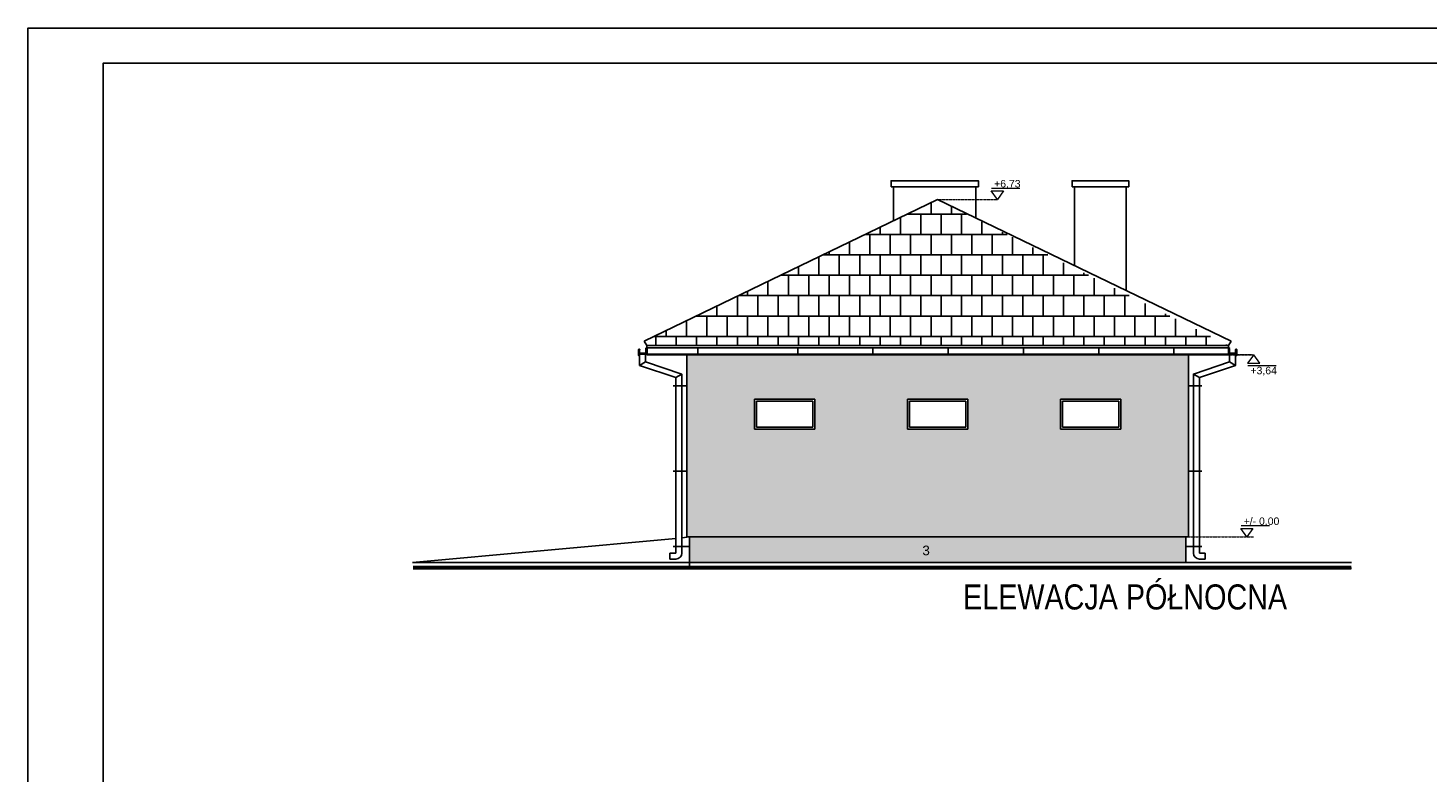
# Model space of a CAD drawing. Header units: millimetres. Extents: x -5941 to 19721, y -9230 to 6433.
# Tile 151 of 204: x 9132 to 11923, y -3552 to -2067. Entities that reach past the tile are written whole.
import ezdxf
from ezdxf.enums import TextEntityAlignment as Align

# ---------------------------------------------------------------- set-up
doc = ezdxf.new("R2010")
doc.units = ezdxf.units.MM
doc.linetypes.add('HIDDEN', pattern=[0.375, 0.25, -0.125])
for name, color, linetype in [('A_cienkL', 30, 'Continuous'), ('A_schody', 3, 'Continuous'), ('A_widok', 3, 'Continuous'), ('elewacja', 7, 'Continuous'), ('O_tabelka', 3, 'Continuous'), ('TABELKA', 1, 'Continuous')]:
    doc.layers.add(name, color=color, linetype=linetype)
doc.layers.add('A_RZĘDNE', color=52, linetype='Continuous', lineweight=15)
doc.layers.add('HATCH', color=8, linetype='Continuous', lineweight=5)
doc.styles.add('ARIAL', font='arial.ttf', dxfattribs={"width": 0.8})
doc.styles.add('dar-styl', font='arial.ttf')
doc.styles.get("Standard").update_dxf_attribs({"font": 'arial.ttf'})
pattern_1 = [(0, (7283.975954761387, -4189.552524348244), (0, 698.5), [508, -190.5]), (90, (7283.975954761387, -4189.552524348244), (-698.5, 4.277078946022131e-14), [508, -190.5])]

# ---------------------------------------------------------------- blocks, each defined once
blk = doc.blocks.new('A_RZĘDNA WYKOŃCZENIA')
at = {"layer": 'A_RZĘDNE'}
blk.add_line((45.08720983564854, 22), (-11.48193684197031, 22), dxfattribs=at)
blk.add_lwpolyline([(-12, 17), (12, 17), (0, 0), (-12, 17)], dxfattribs=at)
at = {"layer": 'A_RZĘDNE', "color": 1, "style": 'dar-styl'}
blk.add_attdef('RZEDNA', text='', height=15, dxfattribs=at).set_placement((-11.48193684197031, 31.5), align=Align.MIDDLE_LEFT)
blk = doc.blocks.new('*U139')
at = {"layer": 'A_RZĘDNE'}
blk.add_line((45.08720983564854, 41), (-11.48193684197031, 41), dxfattribs=at)
blk.add_lwpolyline([(-12, 46), (12, 46), (0, 63), (-12, 46)], dxfattribs=at)
at = {"layer": 'A_RZĘDNE', "color": 1, "style": 'dar-styl'}
blk.add_attdef('RZEDNA', text='', height=15, dxfattribs=at).set_placement((-11.48193684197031, 31.5), align=Align.MIDDLE_LEFT)
blk = doc.blocks.new('*U168')
at = {"layer": 'A_RZĘDNE'}
blk.add_line((45.08720983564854, 22), (-11.48193684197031, 22), dxfattribs=at)
blk.add_lwpolyline([(-12, 17), (12, 17), (0, 0), (-12, 17)], dxfattribs=at)
at = {"layer": 'A_RZĘDNE', "color": 1, "style": 'dar-styl'}
blk.add_attdef('RZEDNA', text='', height=15, dxfattribs=at).set_placement((-11.48193684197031, 31.5), align=Align.MIDDLE_LEFT)

msp = doc.modelspace()

# ---------------------------------------------------------------- hatches: boundary and pattern name
at = {"layer": 'elewacja', "true_color": 0x373f43}
h = msp.add_hatch(dxfattribs=at)
h.set_pattern_fill('AR-B88', color=149, scale=0.2)
h.set_pattern_definition([(0, (0, 0), (0, 40.64), []), (90, (0, 0), (-20.32, 40.64), [40.64, -40.64])])
edge = h.paths.add_edge_path()
edge.add_line((10360.34126336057, -2691.702447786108), (10945.34126479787, -2409.32137790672))
edge.add_line((11530.341264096, -2691.702447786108), (10945.34125235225, -2409.321371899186))
edge.add_line((11525.34126411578, -2700.36270182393), (10365.3412633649, -2700.36270182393))
at = {"layer": 'HATCH', "true_color": 0x555d61}
h = msp.add_hatch(dxfattribs=at)
h.set_pattern_fill('ANGLE', color=251, scale=100)
h.set_pattern_definition(pattern_1)
h.paths.add_polyline_path([(10857.59968018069, -2451.674476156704), (10857.59968018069, -2384.000508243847), (11021.59968018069, -2384.000508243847), (11021.59968018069, -2409.321383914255), (10945.34127724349, -2409.321383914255), (10945.34126479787, -2409.32137790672), (10945.34125235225, -2409.321383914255)])
h = msp.add_hatch(dxfattribs=at)
h.set_pattern_fill('ANGLE', color=251, scale=100)
h.set_pattern_definition(pattern_1)
h.paths.add_polyline_path([(11321.34126410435, -2590.817586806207), (11321.34126410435, -2384.000508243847), (11218.34126410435, -2384.000508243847), (11218.34126410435, -2541.099210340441)])
h = msp.add_hatch(dxfattribs=at)
h.set_pattern_fill('ANGLE', color=251, scale=100)
h.set_pattern_definition(pattern_1)
h.paths.add_polyline_path([(10945.34125235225, -2409.321371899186), (10945.34127510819, -2409.321383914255), (10945.34127724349, -2409.321383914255), (11021.59968018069, -2446.131519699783), (11021.59968018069, -2409.321383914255), (10945.34127724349, -2409.321383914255)])
at = {"layer": 'HATCH', "true_color": 0xf4f8f4}
h = msp.add_hatch(color=7, dxfattribs=at)
h.dxf.hatch_style = 1
h.paths.add_polyline_path([(10445.34125235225, -3082.019979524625), (11445.34126410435, -3082.019979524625), (11445.34126410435, -2718.68320990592), (11321.34126410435, -2718.68320990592), (11310.34126410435, -2718.68320990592), (11190.34126410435, -2718.68320990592), (11005.34126410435, -2718.68320990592), (10885.34125235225, -2718.68320990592), (10700.34125235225, -2718.68320990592), (10580.34125235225, -2718.68320990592), (10445.34125235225, -2718.68320990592)])
h.paths.add_polyline_path([(11190.34126410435, -2807.019979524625), (11190.34126410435, -2867.019979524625), (11310.34126410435, -2867.019979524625), (11310.34126410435, -2807.019979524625)], flags=16)
h.paths.add_polyline_path([(11194.34126410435, -2811.019979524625), (11194.34126410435, -2863.019979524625), (11306.34126410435, -2863.019979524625), (11306.34126410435, -2811.019979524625)], flags=0)
h.paths.add_polyline_path([(10580.34125235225, -2867.019979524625), (10580.34125235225, -2807.019979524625), (10700.34125235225, -2807.019979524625), (10700.34125235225, -2867.019979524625)], flags=16)
h.paths.add_polyline_path([(10584.34125235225, -2811.019979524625), (10584.34125235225, -2863.019979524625), (10696.34125235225, -2863.019979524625), (10696.34125235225, -2811.019979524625)], flags=0)
h.paths.add_polyline_path([(10885.34125235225, -2807.019979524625), (10885.34125235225, -2867.019979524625), (11005.34126410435, -2867.019979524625), (11005.34126410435, -2807.019979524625)], flags=16)
h.paths.add_polyline_path([(10889.34125235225, -2811.019979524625), (10889.34125235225, -2863.019979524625), (11001.34126410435, -2863.019979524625), (11001.34126410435, -2811.019979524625)], flags=0)
at = {"layer": 'HATCH', "true_color": 0x373f43}
h = msp.add_hatch(dxfattribs=at)
h.set_pattern_fill('AR-CONC', color=149, scale=0.05)
h.set_pattern_definition([(50, (10137.86610005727, -4441.93757512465), (9.109233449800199, -0.7969542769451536), [0.9525000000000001, -10.4775]), (355, (10137.86610005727, -4441.93757512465), (-1.762141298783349, 9.552832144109), [0.762, -8.382]), (100.451, (10138.62520005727, -4442.00398762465), (7.347125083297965, 8.755834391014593), [0.8095000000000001, -8.9045]), (46.1842, (10137.86610005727, -4439.39757512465), (13.5539520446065, -2.102116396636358), [1.42875, -15.71625]), (96.6356, (10138.99559505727, -4439.57275012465), (11.87021172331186, 12.37127779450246), [1.21425, -13.35675]), (351.1840000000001, (10137.86610005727, -4439.39757512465), (11.87023029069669, 12.3712558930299), [1.143, -12.573]), (21, (10139.13610005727, -4440.03257512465), (7.580743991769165, -5.113275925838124), [0.9525000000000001, -10.4775]), (326, (10139.13610005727, -4440.03257512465), (3.090101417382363, 9.209398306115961), [0.762, -8.382]), (71.4514, (10139.76782505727, -4440.45868012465), (10.67082453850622, 4.096142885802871), [0.8095000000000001, -8.9045]), (37.50000000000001, (10137.86610005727, -4441.93757512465), (0.1544301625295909, 4.227751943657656), [0, -8.2804, 0, -8.509, 0, -8.41375]), (7.499999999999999, (10137.86610005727, -4441.93757512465), (3.340983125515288, 5.009028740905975), [0, -4.851400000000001, 0, -8.0899, 0, -3.20675]), (-32.5, (10135.03400005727, -4441.93757512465), (6.77952975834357, -0.2864371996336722), [0, -3.175, 0, -9.906, 0, -13.1445]), (-42.5, (10133.76400005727, -4441.93757512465), (7.406459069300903, 1.271324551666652), [0, -4.1275, 0, -6.578600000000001, 0, -9.3345])])
h.paths.add_polyline_path([(11440.34126410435, -3132.955410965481), (11440.34126410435, -3082.019979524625), (10450.34125235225, -3082.019979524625), (10450.34125235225, -3100.787353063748), (10450.34125235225, -3132.955410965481)])

# ---------------------------------------------------------------- linework, layer by layer
for points in [[(9131.808072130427, -5037.467266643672), (13330.05324702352, -5037.467266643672), (13330.05324702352, -2067.467266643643), (9131.808072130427, -2067.467266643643)], [(9281.808072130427, -4967.467266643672), (13260.05324702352, -4967.467266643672), (13260.05324702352, -2137.467266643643), (9281.808072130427, -2137.467266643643)]]:
    msp.add_lwpolyline(points, close=True)
at = {"layer": 'A_cienkL'}
for p, q in [((10362.83324282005, -2706.082873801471, -2.270136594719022e-07), (10365.34126334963, -2703.964407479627)), ((10362.83324282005, -2706.082873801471, -2.270136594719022e-07), (10363.02549462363, -2706.420033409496, -1.999972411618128e-07)), ((10362.83324282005, -2706.082873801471, -2.270136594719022e-07), (10363.02549462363, -2706.420033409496, -1.999972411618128e-07)), ((10363.02549462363, -2706.420033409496, -1.999972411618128e-07), (10363.58905091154, -2706.798070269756, -1.862101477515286e-07)), ((10363.02549462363, -2706.420033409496, -1.999972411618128e-07), (10363.58905091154, -2706.798070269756, -1.862101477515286e-07)), ((10364.96494423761, -2706.504871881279, 2.161652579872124e-07), (10363.715068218, -2706.504871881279, 2.161652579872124e-07)), ((10363.715068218, -2714.751465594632, 2.161652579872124e-07), (10363.715068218, -2706.504871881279, 2.161652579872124e-07)), ((10364.16494423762, -2714.751465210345, 2.161652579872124e-07), (10364.16494423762, -2706.504871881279, 2.161652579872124e-07)), ((10364.42494423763, -2706.504871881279, 2.161652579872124e-07), (10364.42494423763, -2716.751465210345, 2.161652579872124e-07)), ((10364.84494423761, -2706.504871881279, 2.161652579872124e-07), (10364.84494423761, -2706.897765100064, 2.161652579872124e-07)), ((10364.84494423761, -2706.897765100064, 2.161652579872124e-07), (10364.84494423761, -2707.604871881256, 2.161652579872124e-07)), ((10364.96494423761, -2706.897765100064, 2.161652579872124e-07), (10364.96494423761, -2706.504871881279, 2.161652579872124e-07)), ((10364.96494423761, -2707.604871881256, 2.161652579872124e-07), (10364.96494423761, -2706.897765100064, 2.161652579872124e-07)), ((10366.41649625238, -2717.68320990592), (10366.41649625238, -2704.969169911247)), ((11525.34126410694, -2704.969169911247), (10366.41649625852, -2704.969169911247)), ((10467.41476295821, -2717.68320990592, -2.161652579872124e-07), (10467.41476295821, -2704.969169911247, -2.161652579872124e-07)), ((10666.41649625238, -2717.68320990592), (10666.41649625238, -2704.969169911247)), ((10816.41649625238, -2717.68320990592), (10816.41649625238, -2704.969169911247)), ((10966.41649625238, -2717.68320990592), (10966.41649625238, -2704.969169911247)), ((11116.41649625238, -2717.68320990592), (11116.41649625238, -2704.969169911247)), ((11266.41649625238, -2717.68320990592), (11266.41649625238, -2704.969169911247)), ((11416.41649625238, -2717.68320990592), (11416.41649625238, -2704.969169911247)), ((11527.84928463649, -2706.214618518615, -2.270136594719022e-07), (11525.34126410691, -2704.096152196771)), ((11525.71758321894, -2706.636616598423, 2.161652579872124e-07), (11526.96745923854, -2706.636616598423, 2.161652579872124e-07)), ((11525.71758321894, -2707.029509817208, 2.161652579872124e-07), (11525.71758321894, -2706.636616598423, 2.161652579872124e-07)), ((11525.71758321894, -2707.7366165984, 2.161652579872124e-07), (11525.71758321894, -2707.029509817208, 2.161652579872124e-07)), ((11525.83758321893, -2706.636616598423, 2.161652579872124e-07), (11525.83758321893, -2707.029509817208, 2.161652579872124e-07)), ((11525.83758321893, -2707.029509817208, 2.161652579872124e-07), (11525.83758321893, -2707.7366165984, 2.161652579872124e-07)), ((11526.25758321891, -2706.636616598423, 2.161652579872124e-07), (11526.25758321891, -2716.883209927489, 2.161652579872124e-07)), ((11526.51758321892, -2714.883209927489, 2.161652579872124e-07), (11526.51758321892, -2706.636616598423, 2.161652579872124e-07)), ((11526.96745923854, -2714.883210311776, 2.161652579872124e-07), (11526.96745923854, -2706.636616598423, 2.161652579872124e-07)), ((11527.65703283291, -2706.55177812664, -1.999972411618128e-07), (11527.093476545, -2706.929814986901, -1.862101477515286e-07)), ((11527.65703283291, -2706.55177812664, -1.999972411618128e-07), (11527.093476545, -2706.929814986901, -1.862101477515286e-07)), ((11527.84928463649, -2706.214618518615, -2.270136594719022e-07), (11527.65703283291, -2706.55177812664, -1.999972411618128e-07)), ((11527.84928463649, -2706.214618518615, -2.270136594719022e-07), (11527.65703283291, -2706.55177812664, -1.999972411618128e-07)), ((10349.13514046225, -2708.50494450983, 2.161652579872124e-07), (10349.13514046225, -2720.154426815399, 2.161652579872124e-07)), ((10349.21501648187, -2714.551465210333, 2.161652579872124e-07), (10349.21501648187, -2711.295025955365, 2.161652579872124e-07)), ((10349.29565100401, -2708.474299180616, 2.161652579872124e-07), (10349.29514046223, -2708.50494450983, 2.161652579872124e-07)), ((10349.29514046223, -2708.50494450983, 2.161652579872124e-07), (10349.29514046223, -2708.696367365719, 2.161652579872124e-07)), ((10349.29514046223, -2708.596367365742, 2.161652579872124e-07), (10349.29514046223, -2708.742813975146, 2.161652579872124e-07)), ((10349.29514046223, -2708.742813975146, 2.161652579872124e-07), (10349.41514046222, -2708.742813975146, 2.161652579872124e-07)), ((10349.29726584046, -2708.442445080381, 2.161652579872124e-07), (10349.29565100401, -2708.474299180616, 2.161652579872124e-07)), ((10349.3000877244, -2708.409663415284, 2.161652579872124e-07), (10349.29726584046, -2708.442445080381, 2.161652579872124e-07)), ((10349.30418842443, -2708.376234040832, 2.161652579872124e-07), (10349.3000877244, -2708.409663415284, 2.161652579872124e-07)), ((10349.309599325, -2708.342478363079, 2.161652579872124e-07), (10349.30418842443, -2708.376234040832, 2.161652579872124e-07)), ((10349.31630320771, -2708.308751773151, 2.161652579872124e-07), (10349.309599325, -2708.342478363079, 2.161652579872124e-07)), ((10349.32423258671, -2708.275416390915, 2.161652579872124e-07), (10349.31630320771, -2708.308751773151, 2.161652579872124e-07)), ((10349.33327449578, -2708.242813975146, 2.161652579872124e-07), (10349.32423258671, -2708.275416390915, 2.161652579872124e-07)), ((10349.41514046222, -2708.50494450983, 2.161652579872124e-07), (10349.41573278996, -2708.47416507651, 2.161652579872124e-07)), ((10349.41514046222, -2708.596367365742, 2.161652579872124e-07), (10349.41514046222, -2708.50494450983, 2.161652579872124e-07)), ((10349.41514046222, -2708.742813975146, 2.161652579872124e-07), (10349.41514046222, -2708.596367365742, 2.161652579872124e-07)), ((10349.41573278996, -2708.47416507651, 2.161652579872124e-07), (10349.41760569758, -2708.442188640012, 2.161652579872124e-07)), ((10349.41760569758, -2708.442188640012, 2.161652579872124e-07), (10349.42087719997, -2708.409310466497, 2.161652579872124e-07)), ((10349.42087719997, -2708.409310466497, 2.161652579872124e-07), (10349.42562970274, -2708.375821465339, 2.161652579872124e-07)), ((10349.42562970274, -2708.375821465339, 2.161652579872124e-07), (10349.43189879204, -2708.342056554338, 2.161652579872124e-07)), ((10349.43189879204, -2708.342056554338, 2.161652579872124e-07), (10349.43966307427, -2708.308387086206, 2.161652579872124e-07)), ((10349.43966307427, -2708.308387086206, 2.161652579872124e-07), (10349.44884249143, -2708.27518937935, 2.161652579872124e-07)), ((10349.44884249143, -2708.27518937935, 2.161652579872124e-07), (10349.4593047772, -2708.242813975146, 2.161652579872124e-07)), ((10349.50790970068, -2710.587919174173, 2.161652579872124e-07), (10350.7650549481, -2709.330773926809, 2.161652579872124e-07)), ((10349.52286523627, -2720.20405676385, 2.161652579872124e-07), (10350.17816897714, -2717.686277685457, 2.161652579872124e-07)), ((10350.27494484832, -2717.611465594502, 2.161652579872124e-07), (10352.39474326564, -2717.611465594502, 2.161652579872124e-07)), ((10350.7650549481, -2709.330773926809, 2.161652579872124e-07), (10350.76494260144, -2714.751437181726, 2.161652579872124e-07)), ((10351.21512447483, -2708.880704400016, 2.161652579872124e-07), (10350.7650549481, -2709.330773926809, 2.161652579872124e-07)), ((10351.01507879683, -2709.080750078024, 2.161652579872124e-07), (10351.01507897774, -2708.514862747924, 2.161652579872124e-07)), ((10351.13506261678, -2708.960766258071, 2.161652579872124e-07), (10351.02668987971, -2709.069138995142, 2.161652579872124e-07)), ((10351.13506975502, -2708.516350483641, 2.161652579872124e-07), (10351.13506261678, -2708.960766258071, 2.161652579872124e-07)), ((10351.21073067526, -2740.018823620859, 2.161652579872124e-07), (10363.21073067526, -2733.090620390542, 2.161652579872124e-07)), ((10351.21512447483, -2708.880704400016, 2.161652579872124e-07), (10351.21502309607, -2714.751449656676, 2.161652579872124e-07)), ((10351.29289346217, -2708.75828687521, 2.161652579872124e-07), (10351.29289346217, -2708.435313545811, 2.161652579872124e-07)), ((10351.98531394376, -2716.926467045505, 2.161652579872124e-07), (10351.93531394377, -2717.0130695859, 2.161652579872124e-07)), ((10351.95361521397, -2717.081370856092, 2.161652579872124e-07), (10352.44463743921, -2717.364862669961, 2.161652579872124e-07)), ((10351.95372104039, -2717.081371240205, 2.161652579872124e-07), (10352.44474326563, -2717.364863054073, 2.161652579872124e-07)), ((10352.93579171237, -2717.417490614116, 2.161652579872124e-07), (10352.05361521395, -2716.908165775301, 2.161652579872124e-07)), ((10352.1349426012, -2716.12146521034, 2.161652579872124e-07), (10362.79494423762, -2716.12146521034, 2.161652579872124e-07)), ((10352.13502309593, -2715.671465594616, 2.161652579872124e-07), (10362.79506821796, -2715.671465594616, 2.161652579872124e-07)), ((10352.39463743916, -2717.551465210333, 2.161652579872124e-07), (10352.21501648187, -2717.551465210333, 2.161652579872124e-07)), ((10352.21512230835, -2717.551465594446, 2.161652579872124e-07), (10352.39474326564, -2717.551465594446, 2.161652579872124e-07)), ((10363.21073067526, -2717.551465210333, 2.161652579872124e-07), (10353.43579171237, -2717.551465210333, 2.161652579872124e-07)), ((10363.21073067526, -2717.551465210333, 2.161652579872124e-07), (10363.21073067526, -2733.090620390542, 2.161652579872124e-07)), ((10363.21073067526, -2733.090620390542, 2.161652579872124e-07), (10435.34126334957, -2757.414694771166, 2.161652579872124e-07)), ((10364.59494423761, -2716.581465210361, 2.161652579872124e-07), (10363.91783745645, -2717.258571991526, 2.161652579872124e-07)), ((10364.59494423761, -2716.581465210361, 2.161652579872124e-07), (10364.77172093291, -2716.404688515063, 2.161652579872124e-07)), ((10364.77172093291, -2716.404688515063, 2.161652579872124e-07), (10364.84494423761, -2716.331465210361, 2.161652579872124e-07)), ((10364.84494423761, -2715.331465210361, 2.161652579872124e-07), (10364.84494423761, -2707.604871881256, 2.161652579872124e-07)), ((10364.84494423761, -2715.331465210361, 2.161652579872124e-07), (10364.84494423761, -2716.038571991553, 2.161652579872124e-07)), ((10364.96494423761, -2715.331465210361, 2.161652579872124e-07), (10364.84494423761, -2715.331465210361, 2.161652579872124e-07)), ((10364.84494423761, -2716.038571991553, 2.161652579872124e-07), (10364.84494423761, -2716.331465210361, 2.161652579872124e-07)), ((10364.84494423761, -2716.331465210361, 2.161652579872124e-07), (10364.96494423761, -2716.331465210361, 2.161652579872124e-07)), ((10364.96494423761, -2716.038571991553, 2.161652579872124e-07), (10364.96494423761, -2715.331465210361, 2.161652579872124e-07)), ((10364.96494423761, -2716.331465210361, 2.161652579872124e-07), (10364.96494423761, -2716.038571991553, 2.161652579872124e-07)), ((11525.34126410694, -2717.68320990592), (10366.41649625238, -2717.68320990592)), ((11525.71758321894, -2716.170316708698, 2.161652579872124e-07), (11525.71758321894, -2715.463209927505, 2.161652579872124e-07)), ((11525.71758321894, -2715.463209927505, 2.161652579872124e-07), (11525.83758321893, -2715.463209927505, 2.161652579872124e-07)), ((11525.71758321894, -2716.463209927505, 2.161652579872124e-07), (11525.71758321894, -2716.170316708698, 2.161652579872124e-07)), ((11525.83758321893, -2716.463209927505, 2.161652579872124e-07), (11525.71758321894, -2716.463209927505, 2.161652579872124e-07)), ((11525.83758321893, -2715.463209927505, 2.161652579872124e-07), (11525.83758321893, -2707.7366165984, 2.161652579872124e-07)), ((11525.83758321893, -2715.463209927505, 2.161652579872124e-07), (11525.83758321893, -2716.170316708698, 2.161652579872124e-07)), ((11525.83758321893, -2716.170316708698, 2.161652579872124e-07), (11525.83758321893, -2716.463209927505, 2.161652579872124e-07)), ((11525.91080652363, -2716.536433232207, 2.161652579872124e-07), (11525.83758321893, -2716.463209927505, 2.161652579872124e-07)), ((11526.08758321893, -2716.713209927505, 2.161652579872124e-07), (11525.91080652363, -2716.536433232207, 2.161652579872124e-07)), ((11526.08758321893, -2716.713209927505, 2.161652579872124e-07), (11526.76469000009, -2717.39031670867, 2.161652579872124e-07)), ((11527.47179678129, -2717.683209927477, 2.161652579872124e-07), (11537.24673574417, -2717.683209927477, 2.161652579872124e-07)), ((11539.47179678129, -2740.018823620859, 2.161652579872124e-07), (11527.47179678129, -2733.090620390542, 2.161652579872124e-07)), ((11538.54750436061, -2715.80321031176, 2.161652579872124e-07), (11527.88745923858, -2715.80321031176, 2.161652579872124e-07)), ((11538.54758485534, -2716.253209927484, 2.161652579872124e-07), (11527.88758321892, -2716.253209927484, 2.161652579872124e-07)), ((11541.54738699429, -2717.68320990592), (11537.24673574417, -2717.68320990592)), ((11537.74673574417, -2717.54923533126, 2.161652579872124e-07), (11538.62891224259, -2717.039910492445, 2.161652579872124e-07)), ((11538.72880641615, -2717.213115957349, 2.161652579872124e-07), (11538.23778419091, -2717.496607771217, 2.161652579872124e-07)), ((11538.72891224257, -2717.213115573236, 2.161652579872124e-07), (11538.23789001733, -2717.496607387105, 2.161652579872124e-07)), ((11538.4674051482, -2717.68321031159, 2.161652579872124e-07), (11538.2877841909, -2717.68321031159, 2.161652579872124e-07)), ((11540.40758260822, -2717.743210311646, 2.161652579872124e-07), (11538.2877841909, -2717.743210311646, 2.161652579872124e-07)), ((11538.28789001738, -2717.683209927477, 2.161652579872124e-07), (11538.46751097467, -2717.683209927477, 2.161652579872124e-07)), ((11538.69721351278, -2717.058211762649, 2.161652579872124e-07), (11538.74721351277, -2717.144814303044, 2.161652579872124e-07)), ((11539.38963399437, -2708.890031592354, 2.161652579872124e-07), (11539.38963399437, -2708.567058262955, 2.161652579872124e-07)), ((11539.46740298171, -2709.01244911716, 2.161652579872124e-07), (11539.91747250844, -2709.462518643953, 2.161652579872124e-07)), ((11539.46740298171, -2709.01244911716, 2.161652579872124e-07), (11539.46750436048, -2714.88319437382, 2.161652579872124e-07)), ((11539.54745770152, -2708.648095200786, 2.161652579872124e-07), (11539.54746483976, -2709.092510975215, 2.161652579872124e-07)), ((11539.54746483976, -2709.092510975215, 2.161652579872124e-07), (11539.65583757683, -2709.200883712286, 2.161652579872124e-07)), ((11539.66744865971, -2709.212494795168, 2.161652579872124e-07), (11539.66744847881, -2708.646607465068, 2.161652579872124e-07)), ((11541.17461775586, -2710.719663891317, 2.161652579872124e-07), (11539.91747250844, -2709.462518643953, 2.161652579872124e-07)), ((11539.91747250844, -2709.462518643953, 2.161652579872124e-07), (11539.91758485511, -2714.883181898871, 2.161652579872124e-07)), ((11541.15966222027, -2720.335801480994, 2.161652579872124e-07), (11540.5043584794, -2717.818022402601, 2.161652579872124e-07)), ((11541.23368496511, -2708.406934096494, 2.161652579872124e-07), (11541.22322267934, -2708.37455869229, 2.161652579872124e-07)), ((11541.24286438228, -2708.44013180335, 2.161652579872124e-07), (11541.23368496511, -2708.406934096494, 2.161652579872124e-07)), ((11541.2506286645, -2708.473801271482, 2.161652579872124e-07), (11541.24286438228, -2708.44013180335, 2.161652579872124e-07)), ((11541.2568977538, -2708.507566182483, 2.161652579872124e-07), (11541.2506286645, -2708.473801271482, 2.161652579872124e-07)), ((11541.26165025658, -2708.541055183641, 2.161652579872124e-07), (11541.2568977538, -2708.507566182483, 2.161652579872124e-07)), ((11541.26492175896, -2708.573933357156, 2.161652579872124e-07), (11541.26165025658, -2708.541055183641, 2.161652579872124e-07)), ((11541.26679466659, -2708.605909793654, 2.161652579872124e-07), (11541.26492175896, -2708.573933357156, 2.161652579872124e-07)), ((11541.26738699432, -2708.636689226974, 2.161652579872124e-07), (11541.26679466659, -2708.605909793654, 2.161652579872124e-07)), ((11541.26738699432, -2708.728112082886, 2.161652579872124e-07), (11541.26738699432, -2708.636689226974, 2.161652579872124e-07)), ((11541.26738699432, -2708.87455869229, 2.161652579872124e-07), (11541.26738699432, -2708.728112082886, 2.161652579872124e-07)), ((11541.38738699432, -2708.87455869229, 2.161652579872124e-07), (11541.26738699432, -2708.87455869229, 2.161652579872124e-07)), ((11541.34925296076, -2708.37455869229, 2.161652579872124e-07), (11541.35829486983, -2708.407161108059, 2.161652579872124e-07)), ((11541.35829486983, -2708.407161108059, 2.161652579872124e-07), (11541.36622424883, -2708.440496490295, 2.161652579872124e-07)), ((11541.36622424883, -2708.440496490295, 2.161652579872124e-07), (11541.37292813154, -2708.474223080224, 2.161652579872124e-07)), ((11541.37292813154, -2708.474223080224, 2.161652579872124e-07), (11541.37833903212, -2708.507978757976, 2.161652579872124e-07)), ((11541.37833903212, -2708.507978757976, 2.161652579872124e-07), (11541.38243973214, -2708.541408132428, 2.161652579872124e-07)), ((11541.38243973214, -2708.541408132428, 2.161652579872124e-07), (11541.38526161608, -2708.574189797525, 2.161652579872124e-07)), ((11541.38526161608, -2708.574189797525, 2.161652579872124e-07), (11541.38687645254, -2708.60604389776, 2.161652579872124e-07)), ((11541.38687645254, -2708.60604389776, 2.161652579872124e-07), (11541.38738699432, -2708.636689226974, 2.161652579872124e-07)), ((11541.38738699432, -2708.636689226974, 2.161652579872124e-07), (11541.38738699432, -2708.828112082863, 2.161652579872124e-07)), ((11541.38738699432, -2708.728112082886, 2.161652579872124e-07), (11541.38738699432, -2708.87455869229, 2.161652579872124e-07)), ((11541.46751097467, -2714.683209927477, 2.161652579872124e-07), (11541.46751097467, -2711.426770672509, 2.161652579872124e-07)), ((11541.54738699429, -2708.636689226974, 2.161652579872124e-07), (11541.54738699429, -2720.286171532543, 2.161652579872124e-07)), ((10435.34126334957, -2757.414694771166, 2.161652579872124e-07), (10423.34126334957, -2764.342898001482, 2.161652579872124e-07)), ((10435.34126334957, -2757.414694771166, 2.161652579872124e-07), (10435.34126334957, -3114.019979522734, 2.161652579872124e-07)), ((11455.34126410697, -2757.414694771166, 2.161652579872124e-07), (11467.34126410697, -2764.342898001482, 2.161652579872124e-07)), ((10418.34126334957, -2780.787353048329, 2.161652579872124e-07), (10445.34126332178, -2780.787353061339)), ((11472.34126410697, -2780.787353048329, 2.161652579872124e-07), (11445.34126413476, -2780.787353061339)), ((10418.34126334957, -2950.787353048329, 2.161652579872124e-07), (10445.34126332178, -2950.787353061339)), ((11472.34126410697, -2950.787353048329, 2.161652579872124e-07), (11445.34126413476, -2950.787353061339)), ((10411.29517250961, -3114.019979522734, 2.161652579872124e-07), (10411.29517250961, -3126.019979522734, 2.161652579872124e-07)), ((10423.34126334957, -3126.019979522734, 2.161652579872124e-07), (10411.29517250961, -3126.019979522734, 2.161652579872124e-07)), ((10418.34126334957, -3100.787353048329, 2.161652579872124e-07), (10450.34125235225, -3100.787353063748, -4.003051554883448e-08)), ((10435.34126334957, -3111.553636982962, 2.161652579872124e-07), (10435.34126334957, -3112.967219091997, 2.161652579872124e-07)), ((11472.34126410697, -3100.787353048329, 2.161652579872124e-07), (11440.34126414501, -3100.787353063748, -4.003060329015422e-08)), ((11467.34126410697, -3114.019979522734, 2.161652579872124e-07), (11478.91185341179, -3114.019979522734, 2.161652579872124e-07)), ((11467.34126410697, -3126.019979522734, 2.161652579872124e-07), (11478.91185341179, -3126.019979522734, 2.161652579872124e-07)), ((11478.91185341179, -3114.019979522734, 2.161652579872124e-07), (11478.91185341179, -3126.019979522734, 2.161652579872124e-07))]:
    msp.add_line(p, q, dxfattribs=at)
at = {"layer": 'A_cienkL', "elevation": 2.161652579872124e-07}
for points in [[(10351.21073067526, -2717.378373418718), (10351.21073067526, -2740.018823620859), (10423.34126334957, -2764.342898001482), (10423.34126334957, -3114.019979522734), (10411.29517250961, -3114.019979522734)], [(11527.47179678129, -2717.683209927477), (11527.47179678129, -2733.090620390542), (11455.34126410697, -2757.414694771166), (11455.34126410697, -3114.019979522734)], [(11539.47179678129, -2717.68320992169), (11539.47179678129, -2740.018823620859), (11467.34126410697, -2764.342898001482), (11467.34126410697, -3114.019979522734)], [(11539.47179678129, -2717.683209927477), (11539.47179678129, -2717.743210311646)]]:
    msp.add_lwpolyline(points, dxfattribs=at)
at = {"layer": 'A_cienkL'}
for centre, radius, start, end in [((10350.21514046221, -2708.50494450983, 2.161652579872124e-07), 1.079999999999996, 3.696601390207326, 180), ((10349.33217924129, -2720.154426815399, 2.161652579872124e-07), 0.1970387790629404, 180, 345.4112650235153), ((10350.21501648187, -2711.295025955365, 2.161652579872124e-07), 1.000000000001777, 134.9999999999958, 179.9999975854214), ((10352.21501648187, -2714.551465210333, 2.161652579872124e-07), 2.999999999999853, 179.9999987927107, 270), ((10350.21514046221, -2708.50494450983, 2.161652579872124e-07), 0.9200000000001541, 359.9999942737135, 163.4456646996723), ((10350.21514046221, -2708.50494450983, 2.161652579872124e-07), 0.7999999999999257, 0, 160.872999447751), ((10350.27494484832, -2717.711465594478, 2.161652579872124e-07), 0.1000000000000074, 90, 165.4112650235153), ((10352.1349426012, -2714.751465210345, 2.161652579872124e-07), 1.369999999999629, 179.9988277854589, 270), ((10350.21514046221, -2708.604944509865, 2.161652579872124e-07), 0.7999999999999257, 359.2896403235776, 0), ((10350.21514046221, -2708.604944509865, 2.161652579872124e-07), 0.9200000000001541, 359.2896403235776, 359.9999942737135), ((10352.13502309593, -2714.751465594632, 2.161652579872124e-07), 0.919999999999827, 179.9990074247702, 270), ((10351.978615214, -2717.038069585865, 2.161652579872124e-07), 0.04999999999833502, 149.9999999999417, 180), ((10351.978615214, -2717.038069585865, 2.161652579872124e-07), 0.04999999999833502, 180, 239.9999999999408), ((10352.02861521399, -2716.951467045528, 2.161652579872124e-07), 0.05000000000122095, 60.00000000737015, 149.9999999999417), ((10352.39463743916, -2717.451465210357, 2.161652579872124e-07), 0.09999999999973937, 270, 359.999992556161), ((10352.39463743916, -2717.451465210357, 2.161652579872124e-07), 0.09999999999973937, 359.999992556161, 59.99999999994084), ((10353.43579171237, -2716.551465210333, 2.161652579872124e-07), 0.9999999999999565, 239.9999999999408, 270), ((10362.79494423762, -2714.751465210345, 2.161652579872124e-07), 1.369999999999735, 270, 3.818636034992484e-06), ((10362.79506821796, -2714.751465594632, 2.161652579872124e-07), 0.9200000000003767, 270, 359.9999956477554), ((10363.21073067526, -2716.551465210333, 2.161652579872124e-07), 1, 270, 314.9999999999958), ((11527.88758321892, -2714.883209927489, 2.161652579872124e-07), 1.369999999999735, 179.999996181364, 270), ((11527.47179678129, -2716.683209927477, 2.161652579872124e-07), 1, 225.0000000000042, 270), ((11527.88745923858, -2714.883210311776, 2.161652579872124e-07), 0.9200000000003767, 180.0000043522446, 270), ((11537.24673574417, -2716.683209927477, 2.161652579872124e-07), 0.9999999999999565, 270, 300.0000000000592), ((11538.28789001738, -2717.583209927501, 2.161652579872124e-07), 0.09999999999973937, 120.0000000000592, 180.000007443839), ((11538.28789001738, -2717.583209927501, 2.161652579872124e-07), 0.09999999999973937, 180.000007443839, 270), ((11538.46751097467, -2714.683209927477, 2.161652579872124e-07), 2.999999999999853, 270, 1.207289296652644e-06), ((11538.54750436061, -2714.883210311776, 2.161652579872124e-07), 0.919999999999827, 270, 0.0009925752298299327), ((11538.54758485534, -2714.883209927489, 2.161652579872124e-07), 1.369999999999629, 270, 0.001172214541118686), ((11538.65391224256, -2717.083211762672, 2.161652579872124e-07), 0.05000000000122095, 30.00000000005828, 119.9999999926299), ((11538.70391224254, -2717.169814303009, 2.161652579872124e-07), 0.04999999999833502, 300.0000000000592, 0), ((11538.70391224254, -2717.169814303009, 2.161652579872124e-07), 0.04999999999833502, 0, 30.00000000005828), ((11540.46738699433, -2708.636689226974, 2.161652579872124e-07), 1.079999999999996, 0, 176.3033986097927), ((11540.46738699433, -2708.636689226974, 2.161652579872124e-07), 0.9200000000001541, 16.55433530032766, 180.0000057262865), ((11540.46738699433, -2708.736689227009, 2.161652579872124e-07), 0.9200000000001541, 180.0000057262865, 180.7103596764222), ((11540.46738699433, -2708.636689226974, 2.161652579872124e-07), 0.7999999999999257, 19.12700055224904, 180), ((11540.46738699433, -2708.736689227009, 2.161652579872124e-07), 0.7999999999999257, 180, 180.7103596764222), ((11540.40758260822, -2717.843210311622, 2.161652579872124e-07), 0.1000000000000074, 14.58873497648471, 90), ((11541.35034821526, -2720.286171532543, 2.161652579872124e-07), 0.1970387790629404, 194.5887349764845, 0), ((11540.46751097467, -2711.426770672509, 2.161652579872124e-07), 1.000000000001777, 2.41457859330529e-06, 45.00000000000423), ((10423.34126334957, -3114.019979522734, 2.161652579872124e-07), 12, 270, 0), ((11467.34126410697, -3114.019979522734, 2.161652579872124e-07), 12, 180, 270)]:
    msp.add_arc(centre, radius, start, end, dxfattribs=at)
at = {"layer": 'A_RZĘDNE', "linetype": 'HIDDEN'}
for p, q in [((10945.34127510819, -2409.321383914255), (11064.40584878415, -2409.321383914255)), ((11572.17066343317, -2718.683209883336), (11525.34126410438, -2718.68320990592)), ((11525.34126410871, -2718.68320990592), (11575.45788360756, -2718.68320990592)), ((11445.34126410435, -3082.019979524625), (11575.45788360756, -3082.019979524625))]:
    msp.add_line(p, q, dxfattribs=at)
at = {"layer": 'A_schody'}
for p, q in [((10423.34126334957, -3085.024513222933), (9898.435611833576, -3132.955410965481)), ((10450.34125235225, -3082.019979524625), (10435.34126334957, -3083.689164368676))]:
    msp.add_line(p, q, dxfattribs=at)
at = {"layer": 'A_widok', "color": 3, "ltscale": 0.5, "const_width": 8}
for points in [[(9899.46654383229, -3142.955410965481), (10346.46960012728, -3142.955410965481)], [(10346.46960012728, -3142.955410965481), (11770.15473483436, -3142.955410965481)]]:
    msp.add_lwpolyline(points, dxfattribs=at)
at = {"layer": 'A_widok', "color": 3, "ltscale": 0.5}
for points in [[(9898.693344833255, -3132.955410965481), (10346.46960012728, -3132.955410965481)], [(10346.46960012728, -3132.955410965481), (11770.15473483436, -3132.955410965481)], [(10346.46960012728, -3143.955410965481), (11770.15473483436, -3143.955410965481)]]:
    msp.add_lwpolyline(points, dxfattribs=at)
at = {"layer": 'elewacja'}
for p, q in [((10857.59968018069, -2384.000508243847), (10857.59968018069, -2451.674476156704)), ((10857.59968018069, -2384.000508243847), (11021.59968018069, -2384.000508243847)), ((11021.59968018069, -2384.000508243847), (11021.59968018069, -2446.131519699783)), ((11218.34126410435, -2541.099210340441), (11218.34126410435, -2384.000508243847)), ((11218.34126410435, -2384.000508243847), (11321.34126410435, -2384.000508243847)), ((11321.34126410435, -2590.817586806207), (11321.34126410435, -2384.000508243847)), ((10360.34126336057, -2691.702447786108), (10945.34126479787, -2409.32137790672)), ((10945.34125235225, -2409.321371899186), (10945.34125235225, -2409.321383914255)), ((11530.341264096, -2691.702447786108), (10945.34125235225, -2409.321371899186)), ((10365.34126336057, -2700.36270182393), (10360.34126336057, -2691.702447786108)), ((10365.34126335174, -2718.68320990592), (10365.34126336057, -2700.36270182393)), ((11525.34126411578, -2700.36270182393), (10365.3412633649, -2700.36270182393)), ((11525.34126409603, -2700.36270182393), (11530.341264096, -2691.702447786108)), ((11525.34126410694, -2718.68320990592), (11525.34126410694, -2700.362701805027)), ((11525.34126410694, -2718.68320990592), (10365.34126335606, -2718.68320990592)), ((10445.34126335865, -2717.68320990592), (10366.41649625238, -2717.68320990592)), ((10445.34125235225, -2717.68320990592), (10445.34125235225, -3082.019979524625)), ((10445.34126335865, -2717.68320990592), (11445.34126410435, -2717.68320990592)), ((10580.34125235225, -2717.68320990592), (10580.34125235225, -2718.68320990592)), ((10700.34125235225, -2717.68320990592), (10700.34125235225, -2718.68320990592)), ((10885.34125235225, -2717.68320990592), (10885.34125235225, -2718.68320990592)), ((11005.34126410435, -2717.68320990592), (11005.34126410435, -2718.68320990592)), ((11190.34126410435, -2717.68320990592), (11190.34126410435, -2718.68320990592)), ((11310.34126410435, -2717.68320990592), (11310.34126410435, -2718.68320990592)), ((11321.34126410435, -2718.68320990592), (11321.34126410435, -2717.68320990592)), ((11525.34126410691, -2717.68320990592), (11445.34126410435, -2717.68320990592)), ((11445.34126410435, -2717.68320990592), (11445.34126410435, -3082.019979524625)), ((10580.34125235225, -2807.019979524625), (10580.34125235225, -2867.019979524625)), ((10700.34125235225, -2807.019979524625), (10580.34125235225, -2807.019979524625)), ((10696.34125235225, -2811.019979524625), (10584.34125235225, -2811.019979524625)), ((10584.34125235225, -2811.019979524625), (10584.34125235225, -2863.019979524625)), ((10696.34125235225, -2811.019979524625), (10696.34125235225, -2863.019979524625)), ((10700.34125235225, -2807.019979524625), (10700.34125235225, -2867.019979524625)), ((10885.34125235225, -2807.019979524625), (10885.34125235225, -2867.019979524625)), ((11005.34126410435, -2807.019979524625), (10885.34125235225, -2807.019979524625)), ((10889.34125235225, -2811.019979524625), (10889.34125235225, -2863.019979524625)), ((11001.34126410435, -2811.019979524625), (10889.34125235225, -2811.019979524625)), ((11001.34126410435, -2811.019979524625), (11001.34126410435, -2863.019979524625)), ((11005.34126410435, -2807.019979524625), (11005.34126410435, -2867.019979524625)), ((11310.34126410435, -2807.019979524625), (11190.34126410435, -2807.019979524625)), ((11190.34126410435, -2807.019979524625), (11190.34126410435, -2867.019979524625)), ((11306.34126410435, -2811.019979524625), (11194.34126410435, -2811.019979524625)), ((11194.34126410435, -2811.019979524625), (11194.34126410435, -2863.019979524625)), ((11306.34126410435, -2811.019979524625), (11306.34126410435, -2863.019979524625)), ((11310.34126410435, -2807.019979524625), (11310.34126410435, -2867.019979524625)), ((10700.34125235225, -2867.019979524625), (10580.34125235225, -2867.019979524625)), ((10696.34125235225, -2863.019979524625), (10584.34125235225, -2863.019979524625)), ((11005.34126410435, -2867.019979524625), (10885.34125235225, -2867.019979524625)), ((11001.34126410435, -2863.019979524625), (10889.34125235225, -2863.019979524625)), ((11310.34126410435, -2867.019979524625), (11190.34126410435, -2867.019979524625)), ((11306.34126410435, -2863.019979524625), (11194.34126410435, -2863.019979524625)), ((11445.34126410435, -3082.019979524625), (10445.34125235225, -3082.019979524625)), ((10450.34125235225, -3082.019979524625), (10450.34125235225, -3143.955410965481)), ((11440.34126410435, -3082.019979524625), (11440.34126410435, -3132.955410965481)), ((11404.34126410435, -3142.955410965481), (11404.34126410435, -3143.955410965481))]:
    msp.add_line(p, q, dxfattribs=at)
for points in [[(10852.59968018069, -2384.000508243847), (11026.59968018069, -2384.000508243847), (11026.59968018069, -2372.000508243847), (10852.59968018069, -2372.000508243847)], [(11213.34126410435, -2384.000508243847), (11326.34126410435, -2384.000508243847), (11326.34126410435, -2372.000508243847), (11213.34126410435, -2372.000508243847)]]:
    msp.add_lwpolyline(points, close=True, dxfattribs=at)

# ---------------------------------------------------------------- block references
at = {"layer": 'A_RZĘDNE'}
ref = msp.add_blockref('*U168', (11064.40584878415, -2409.321383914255), dxfattribs=at)
ref.add_attrib('RZEDNA', '+6,73', dxfattribs={"color": 1, "height": 14.89367567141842, "style": 'dar-styl'}).set_placement((11058.01701651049, -2377.821383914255), align=Align.MIDDLE_LEFT)
ref = msp.add_blockref('*U139', (11575.4578836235, -2781.683209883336), dxfattribs=at)
ref.add_attrib('RZEDNA', '+3,64', dxfattribs={"color": 1, "height": 14.89367567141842, "style": 'dar-styl'}).set_placement((11569.06905134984, -2750.183209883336), align=Align.MIDDLE_LEFT)
ref = msp.add_blockref('A_RZĘDNA WYKOŃCZENIA', (11561.89566164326, -3082.019979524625), dxfattribs=at)
ref.add_attrib('RZEDNA', '+/- 0,00', dxfattribs={"color": 1, "height": 14.89367567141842, "style": 'dar-styl'}).set_placement((11555.5068293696, -3050.519979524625), align=Align.MIDDLE_LEFT)

# ---------------------------------------------------------------- texts
at = {"layer": 'O_tabelka', "color": 0, "ltscale": 10, "insert": (10996.07915428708, -3201.907083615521), "char_height": 50.00000000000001, "width": 834.7627089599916, "attachment_point": 4, "style": 'ARIAL'}
msp.add_mtext('{\\fArial Narrow|b0|i0|c238|p34;\\W1;ELEWACJA PÓŁNOCNA}', dxfattribs=at)
at = {"layer": 'TABELKA', "insert": (10914.88275251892, -3099.214134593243), "char_height": 19.2, "width": 788.957023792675, "attachment_point": 1}
msp.add_mtext('3', dxfattribs=at)

doc.saveas('drawing.dxf')
